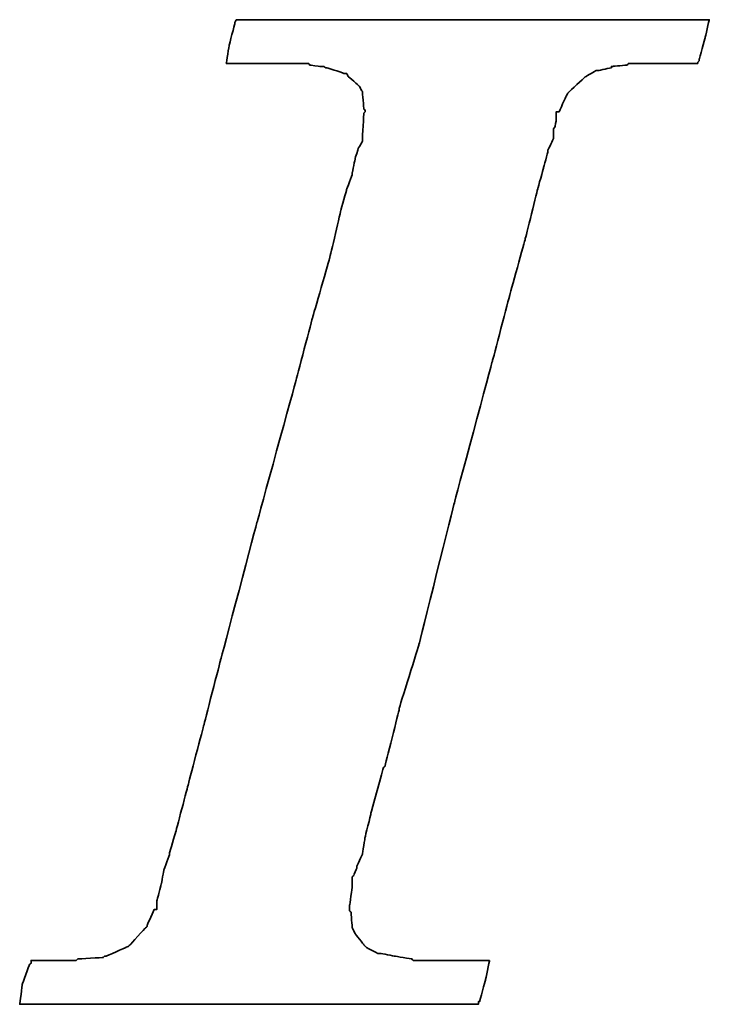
# Model space of a CAD drawing. Header units: millimetres. Extents: x -212 to 3135, y -1694 to 860.
# Tile 172 of 256: x 58.69 to 61.57, y -894.16 to -890.05. Entities that reach past the tile are written whole.
import ezdxf

# ---------------------------------------------------------------- set-up
doc = ezdxf.new("R2010")
doc.units = ezdxf.units.MM
doc.layers.add('DIM', color=4, linetype='CONTINUOUS')
doc.layers.add('layer 1', color=7, linetype='CONTINUOUS')

# ---------------------------------------------------------------- blocks, each defined once
blk = doc.blocks.new('TBI MOTION logo(完整正式版)')
at = {"layer": 'layer 1', "color": 22, "lineweight": 35}
blk.add_open_spline([(-40.59125, -7.94375), (-40.59125, -7.94375), (-40.97375, -7.94375), (-40.97375, -7.94375), (-40.97375, -7.94375), (-40.97375, -7.94375), (-41.38125, -7.94375), (-41.38125, -7.94375), (-41.38125, -7.94375), (-41.38125, -7.94375), (-41.54875, -7.94375), (-41.54875, -7.94375), (-41.54875, -7.94375), (-41.54875, -7.94375), (-41.59875, -7.94375), (-41.59875, -7.94375), (-41.59875, -7.94375), (-41.59875, -7.94375), (-41.88375, -7.94375), (-41.88375, -7.94375), (-41.88375, -7.94375), (-41.88375, -7.94375), (-41.90875, -7.91875), (-41.90875, -7.91875), (-41.90875, -7.91875), (-41.90875, -7.91875), (-42.19875, -7.87125), (-42.19875, -7.87125), (-42.19875, -7.87125), (-42.19875, -7.87125), (-42.43875, -7.82375), (-42.43875, -7.82375), (-42.43875, -7.82375), (-42.43875, -7.82375), (-42.45875, -7.82375), (-42.45875, -7.82375), (-42.45875, -7.82375), (-42.45875, -7.82375), (-42.48625, -7.82375), (-42.48625, -7.82375), (-42.48625, -7.82375), (-42.48625, -7.82375), (-42.67625, -7.72375), (-42.67625, -7.72375), (-42.67625, -7.72375), (-42.67625, -7.72375), (-42.70125, -7.70375), (-42.70125, -7.70375), (-42.70125, -7.70375), (-42.70125, -7.70375), (-42.72375, -7.67875), (-42.72375, -7.67875), (-42.72375, -7.67875), (-42.72375, -7.67875), (-42.86875, -7.48875), (-42.86875, -7.48875), (-42.86875, -7.48875), (-42.86875, -7.48875), (-42.89375, -7.43875), (-42.89375, -7.43875), (-42.89375, -7.43875), (-42.89375, -7.43875), (-42.91875, -7.38875), (-42.91875, -7.38875), (-42.91875, -7.38875), (-42.91875, -7.38875), (-42.93875, -7.12875), (-42.93875, -7.12875), (-42.93875, -7.12875), (-42.93875, -7.12875), (-42.96375, -7.10375), (-42.96375, -7.10375), (-42.96375, -7.10375), (-42.96375, -7.10375), (-42.96375, -7.05375), (-42.96375, -7.05375), (-42.96375, -7.05375), (-42.96375, -7.05375), (-42.96375, -7.00875), (-42.96375, -7.00875), (-42.96375, -7.00875), (-42.96375, -7.00875), (-42.91875, -6.69625), (-42.91875, -6.69625), (-42.91875, -6.69625), (-42.91875, -6.69625), (-42.91875, -6.62375), (-42.91875, -6.62375), (-42.91875, -6.62375), (-42.91875, -6.62375), (-42.91875, -6.59625), (-42.91875, -6.59625), (-42.91875, -6.59625), (-42.91875, -6.59625), (-42.91875, -6.57375), (-42.91875, -6.57375), (-42.91875, -6.57375), (-42.91875, -6.57375), (-42.91875, -6.52875), (-42.91875, -6.52875), (-42.91875, -6.52875), (-42.91875, -6.52875), (-42.89375, -6.50375), (-42.89375, -6.50375), (-42.89375, -6.50375), (-42.89375, -6.50375), (-42.84375, -6.38375), (-42.84375, -6.38375), (-42.84375, -6.38375), (-42.84375, -6.38375), (-42.84375, -6.35875), (-42.84375, -6.35875), (-42.84375, -6.35875), (-42.84375, -6.35875), (-42.74625, -6.14375), (-42.74625, -6.14375), (-42.74625, -6.14375), (-42.74625, -6.14375), (-42.70125, -5.85375), (-42.70125, -5.85375), (-42.70125, -5.85375), (-42.70125, -5.85375), (-42.60375, -5.47125), (-42.60375, -5.47125), (-42.60375, -5.47125), (-42.60375, -5.47125), (-42.60375, -5.44875), (-42.60375, -5.44875), (-42.60375, -5.44875), (-42.60375, -5.44875), (-42.38875, -4.67875), (-42.38875, -4.67875), (-42.38875, -4.67875), (-42.38875, -4.67875), (-42.36375, -4.65375), (-42.36375, -4.65375), (-42.36375, -4.65375), (-42.36375, -4.65375), (-42.12375, -3.69625), (-42.12375, -3.69625), (-42.12375, -3.69625), (-42.12375, -3.69625), (-42.12375, -3.67374), (-42.12375, -3.67374), (-42.12375, -3.67374), (-42.12375, -3.67374), (-41.78875, -2.59374), (-41.78875, -2.59374), (-41.78875, -2.59374), (-41.78875, -2.59374), (-41.18875, -0.19375), (-41.18875, -0.19375), (-41.18875, -0.19375), (-41.18875, -0.19375), (-40.54375, 2.20624), (-40.54375, 2.20624), (-40.54375, 2.20624), (-40.54375, 2.20624), (-40.25375, 3.30875), (-40.25375, 3.30875), (-40.25375, 3.30875), (-40.25375, 3.30875), (-39.98875, 4.27125), (-39.98875, 4.27125), (-39.98875, 4.27125), (-39.98875, 4.27125), (-39.77375, 5.13125), (-39.77375, 5.13125), (-39.77375, 5.13125), (-39.77375, 5.13125), (-39.67875, 5.47125), (-39.67875, 5.47125), (-39.67875, 5.47125), (-39.67875, 5.47125), (-39.60375, 5.75625), (-39.60375, 5.75625), (-39.60375, 5.75625), (-39.60375, 5.75625), (-39.60375, 5.78125), (-39.60375, 5.78125), (-39.60375, 5.78125), (-39.60375, 5.78125), (-39.50875, 5.97125), (-39.50875, 5.97125), (-39.50875, 5.97125), (-39.50875, 5.97125), (-39.50875, 6.13875), (-39.50875, 6.13875), (-39.50875, 6.13875), (-39.50875, 6.13875), (-39.48625, 6.16625), (-39.48625, 6.16625), (-39.48625, 6.16625), (-39.48625, 6.16625), (-39.46125, 6.28625), (-39.46125, 6.28625), (-39.46125, 6.28625), (-39.46125, 6.28625), (-39.46125, 6.42625), (-39.46125, 6.42625), (-39.46125, 6.42625), (-39.46125, 6.42625), (-39.41375, 6.42625), (-39.41375, 6.42625), (-39.41375, 6.42625), (-39.41375, 6.42625), (-39.29375, 6.69125), (-39.29375, 6.69125), (-39.29375, 6.69125), (-39.29375, 6.69125), (-39.26875, 6.74125), (-39.26875, 6.74125), (-39.26875, 6.74125), (-39.26875, 6.74125), (-39.24375, 6.76625), (-39.24375, 6.76625), (-39.24375, 6.76625), (-39.24375, 6.76625), (-38.98375, 7.00624), (-38.98375, 7.00624), (-38.98375, 7.00624), (-38.98375, 7.00624), (-38.95625, 7.02624), (-38.95625, 7.02624), (-38.95625, 7.02624), (-38.95625, 7.02624), (-38.78875, 7.12624), (-38.78875, 7.12624), (-38.78875, 7.12624), (-38.78875, 7.12624), (-38.76375, 7.12624), (-38.76375, 7.12624), (-38.76375, 7.12624), (-38.76375, 7.12624), (-38.74375, 7.12624), (-38.74375, 7.12624), (-38.74375, 7.12624), (-38.74375, 7.12624), (-38.52875, 7.17125), (-38.52875, 7.17125), (-38.52875, 7.17125), (-38.52875, 7.17125), (-38.52875, 7.19624), (-38.52875, 7.19624), (-38.52875, 7.19624), (-38.52875, 7.19624), (-38.50375, 7.19624), (-38.50375, 7.19624), (-38.50375, 7.19624), (-38.50375, 7.19624), (-38.26125, 7.21875), (-38.26125, 7.21875), (-38.26125, 7.21875), (-38.26125, 7.21875), (-38.23875, 7.24624), (-38.23875, 7.24624), (-38.23875, 7.24624), (-38.23875, 7.24624), (-38.21625, 7.24624), (-38.21625, 7.24624), (-38.21625, 7.24624), (-38.21625, 7.24624), (-38.18875, 7.24624), (-38.18875, 7.24624), (-38.18875, 7.24624), (-38.18875, 7.24624), (-37.90375, 7.24624), (-37.90375, 7.24624), (-37.90375, 7.24624), (-37.90375, 7.24624), (-37.85375, 7.24624), (-37.85375, 7.24624), (-37.85375, 7.24624), (-37.85375, 7.24624), (-37.75875, 7.24624), (-37.75875, 7.24624), (-37.75875, 7.24624), (-37.75875, 7.24624), (-37.42375, 7.24624), (-37.42375, 7.24624), (-37.42375, 7.24624), (-37.42375, 7.24624), (-37.08875, 7.24624), (-37.08875, 7.24624), (-37.08875, 7.24624), (-37.08875, 7.24624), (-37.06375, 7.24624), (-37.06375, 7.24624), (-37.06375, 7.24624), (-37.06375, 7.24624), (-37.06375, 7.26624), (-37.06375, 7.26624), (-37.06375, 7.26624), (-37.06375, 7.26624), (-37.03875, 7.29125), (-37.03875, 7.29125), (-37.03875, 7.29125), (-37.03875, 7.29125), (-37.03875, 7.31625), (-37.03875, 7.31625), (-37.03875, 7.31625), (-37.03875, 7.31625), (-36.94125, 7.67625), (-36.94125, 7.67625), (-36.94125, 7.67625), (-36.94125, 7.67625), (-36.86875, 7.98625), (-36.86875, 7.98625), (-36.86875, 7.98625), (-36.86875, 7.98625), (-36.98875, 7.98625), (-36.98875, 7.98625), (-36.98875, 7.98625), (-36.98875, 7.98625), (-37.42375, 7.98625), (-37.42375, 7.98625), (-37.42375, 7.98625), (-37.42375, 7.98625), (-37.94875, 7.98625), (-37.94875, 7.98625), (-37.94875, 7.98625), (-37.94875, 7.98625), (-38.57375, 7.98625), (-38.57375, 7.98625), (-38.57375, 7.98625), (-38.57375, 7.98625), (-39.29375, 7.98625), (-39.29375, 7.98625), (-39.29375, 7.98625), (-39.29375, 7.98625), (-40.82875, 7.98625), (-40.82875, 7.98625), (-40.82875, 7.98625), (-40.82875, 7.98625), (-42.36375, 7.98625), (-42.36375, 7.98625), (-42.36375, 7.98625), (-42.36375, 7.98625), (-43.08375, 7.98625), (-43.08375, 7.98625), (-43.08375, 7.98625), (-43.08375, 7.98625), (-43.70875, 7.98625), (-43.70875, 7.98625), (-43.70875, 7.98625), (-43.70875, 7.98625), (-44.23375, 7.98625), (-44.23375, 7.98625), (-44.23375, 7.98625), (-44.23375, 7.98625), (-44.66875, 7.98625), (-44.66875, 7.98625), (-44.66875, 7.98625), (-44.66875, 7.98625), (-44.88375, 7.98625), (-44.88375, 7.98625), (-44.88375, 7.98625), (-44.88375, 7.98625), (-44.90875, 7.94125), (-44.90875, 7.94125), (-44.90875, 7.94125), (-44.90875, 7.94125), (-44.90875, 7.91625), (-44.90875, 7.91625), (-44.90875, 7.91625), (-44.90875, 7.91625), (-45.00375, 7.55625), (-45.00375, 7.55625), (-45.00375, 7.55625), (-45.00375, 7.55625), (-45.05375, 7.24624), (-45.05375, 7.24624), (-45.05375, 7.24624), (-45.05375, 7.24624), (-44.61875, 7.24624), (-44.61875, 7.24624), (-44.61875, 7.24624), (-44.61875, 7.24624), (-44.11375, 7.24624), (-44.11375, 7.24624), (-44.11375, 7.24624), (-44.11375, 7.24624), (-43.99375, 7.24624), (-43.99375, 7.24624), (-43.99375, 7.24624), (-43.99375, 7.24624), (-43.94625, 7.24624), (-43.94625, 7.24624), (-43.94625, 7.24624), (-43.94625, 7.24624), (-43.92374, 7.24624), (-43.92374, 7.24624), (-43.92374, 7.24624), (-43.92374, 7.24624), (-43.65875, 7.24624), (-43.65875, 7.24624), (-43.65875, 7.24624), (-43.65875, 7.24624), (-43.63875, 7.21875), (-43.63875, 7.21875), (-43.63875, 7.21875), (-43.63875, 7.21875), (-43.46875, 7.19624), (-43.46875, 7.19624), (-43.46875, 7.19624), (-43.46875, 7.19624), (-43.39875, 7.19624), (-43.39875, 7.19624), (-43.39875, 7.19624), (-43.39875, 7.19624), (-43.37125, 7.17125), (-43.37125, 7.17125), (-43.37125, 7.17125), (-43.37125, 7.17125), (-43.34875, 7.17125), (-43.34875, 7.17125), (-43.34875, 7.17125), (-43.34875, 7.17125), (-43.20375, 7.12624), (-43.20375, 7.12624), (-43.20375, 7.12624), (-43.20375, 7.12624), (-43.05875, 7.07624), (-43.05875, 7.07624), (-43.05875, 7.07624), (-43.05875, 7.07624), (-43.01375, 7.07624), (-43.01375, 7.07624), (-43.01375, 7.07624), (-43.01375, 7.07624), (-42.98875, 7.02624), (-42.98875, 7.02624), (-42.98875, 7.02624), (-42.98875, 7.02624), (-42.79875, 6.86125), (-42.79875, 6.86125), (-42.79875, 6.86125), (-42.79875, 6.86125), (-42.77375, 6.81125), (-42.77375, 6.81125), (-42.77375, 6.81125), (-42.77375, 6.81125), (-42.74625, 6.76625), (-42.74625, 6.76625), (-42.74625, 6.76625), (-42.74625, 6.76625), (-42.72375, 6.47625), (-42.72375, 6.47625), (-42.72375, 6.47625), (-42.72375, 6.47625), (-42.70125, 6.45124), (-42.70125, 6.45124), (-42.70125, 6.45124), (-42.70125, 6.45124), (-42.70125, 6.42625), (-42.70125, 6.42625), (-42.70125, 6.42625), (-42.70125, 6.42625), (-42.72375, 6.40625), (-42.72375, 6.40625), (-42.72375, 6.40625), (-42.72375, 6.40625), (-42.74625, 5.97125), (-42.74625, 5.97125), (-42.74625, 5.97125), (-42.74625, 5.97125), (-42.74625, 5.94625), (-42.74625, 5.94625), (-42.74625, 5.94625), (-42.74625, 5.94625), (-42.74625, 5.92625), (-42.74625, 5.92625), (-42.74625, 5.92625), (-42.74625, 5.92625), (-42.77375, 5.87625), (-42.77375, 5.87625), (-42.77375, 5.87625), (-42.77375, 5.87625), (-42.81875, 5.80625), (-42.81875, 5.80625), (-42.81875, 5.80625), (-42.81875, 5.80625), (-42.86875, 5.63625), (-42.86875, 5.63625), (-42.86875, 5.63625), (-42.86875, 5.63625), (-42.91875, 5.39625), (-42.91875, 5.39625), (-42.91875, 5.39625), (-42.91875, 5.39625), (-42.91875, 5.37124), (-42.91875, 5.37124), (-42.91875, 5.37124), (-42.91875, 5.37124), (-43.01375, 5.10874), (-43.01375, 5.10874), (-43.01375, 5.10874), (-43.01375, 5.10874), (-43.10875, 4.77124), (-43.10875, 4.77124), (-43.10875, 4.77124), (-43.10875, 4.77124), (-43.29875, 3.95625), (-43.29875, 3.95625), (-43.29875, 3.95625), (-43.29875, 3.95625), (-43.58875, 2.95125), (-43.58875, 2.95125), (-43.58875, 2.95125), (-43.58875, 2.95125), (-43.87375, 1.87125), (-43.87375, 1.87125), (-43.87375, 1.87125), (-43.87375, 1.87125), (-44.52625, -0.50374), (-44.52625, -0.50374), (-44.52625, -0.50374), (-44.52625, -0.50374), (-45.14875, -2.85375), (-45.14875, -2.85375), (-45.14875, -2.85375), (-45.14875, -2.85375), (-45.43375, -3.95875), (-45.43375, -3.95875), (-45.43375, -3.95875), (-45.43375, -3.95875), (-45.69875, -4.96875), (-45.69875, -4.96875), (-45.69875, -4.96875), (-45.69875, -4.96875), (-45.91375, -5.78375), (-45.91375, -5.78375), (-45.91375, -5.78375), (-45.91375, -5.78375), (-46.01375, -6.11875), (-46.01375, -6.11875), (-46.01375, -6.11875), (-46.01375, -6.11875), (-46.01375, -6.14375), (-46.01375, -6.14375), (-46.01375, -6.14375), (-46.01375, -6.14375), (-46.10875, -6.40875), (-46.10875, -6.40875), (-46.10875, -6.40875), (-46.10875, -6.40875), (-46.15375, -6.64875), (-46.15375, -6.64875), (-46.15375, -6.64875), (-46.15375, -6.64875), (-46.20375, -6.83875), (-46.20375, -6.83875), (-46.20375, -6.83875), (-46.20375, -6.83875), (-46.22875, -6.93375), (-46.22875, -6.93375), (-46.22875, -6.93375), (-46.22875, -6.93375), (-46.22875, -7.07875), (-46.22875, -7.07875), (-46.22875, -7.07875), (-46.22875, -7.07875), (-46.27375, -7.07875), (-46.27375, -7.07875), (-46.27375, -7.07875), (-46.27375, -7.07875), (-46.39375, -7.34375), (-46.39375, -7.34375), (-46.39375, -7.34375), (-46.39375, -7.34375), (-46.39375, -7.36875), (-46.39375, -7.36875), (-46.39375, -7.36875), (-46.39375, -7.36875), (-46.42125, -7.38875), (-46.42125, -7.38875), (-46.42125, -7.38875), (-46.42125, -7.38875), (-46.68375, -7.67875), (-46.68375, -7.67875), (-46.68375, -7.67875), (-46.68375, -7.67875), (-46.70875, -7.70375), (-46.70875, -7.70375), (-46.70875, -7.70375), (-46.70875, -7.70375), (-46.75375, -7.72375), (-46.75375, -7.72375), (-46.75375, -7.72375), (-46.75375, -7.72375), (-47.08875, -7.87125), (-47.08875, -7.87125), (-47.08875, -7.87125), (-47.08875, -7.87125), (-47.11625, -7.87125), (-47.11625, -7.87125), (-47.11625, -7.87125), (-47.11625, -7.87125), (-47.13875, -7.89375), (-47.13875, -7.89375), (-47.13875, -7.89375), (-47.13875, -7.89375), (-47.56875, -7.91875), (-47.56875, -7.91875), (-47.56875, -7.91875), (-47.56875, -7.91875), (-47.59625, -7.94375), (-47.59625, -7.94375), (-47.59625, -7.94375), (-47.59625, -7.94375), (-47.64375, -7.94375), (-47.64375, -7.94375), (-47.64375, -7.94375), (-47.64375, -7.94375), (-47.73625, -7.94375), (-47.73625, -7.94375), (-47.73625, -7.94375), (-47.73625, -7.94375), (-48.07375, -7.94375), (-48.07375, -7.94375), (-48.07375, -7.94375), (-48.07375, -7.94375), (-48.36125, -7.94375), (-48.36125, -7.94375), (-48.36125, -7.94375), (-48.36125, -7.94375), (-48.36125, -7.96625), (-48.36125, -7.96625), (-48.36125, -7.96625), (-48.36125, -7.96625), (-48.36125, -7.99125), (-48.36125, -7.99125), (-48.36125, -7.99125), (-48.36125, -7.99125), (-48.38875, -8.01375), (-48.38875, -8.01375), (-48.38875, -8.01375), (-48.38875, -8.01375), (-48.50875, -8.34875), (-48.50875, -8.34875), (-48.50875, -8.34875), (-48.50875, -8.34875), (-48.55375, -8.68625), (-48.55375, -8.68625), (-48.55375, -8.68625), (-48.55375, -8.68625), (-48.45875, -8.68625), (-48.45875, -8.68625), (-48.45875, -8.68625), (-48.45875, -8.68625), (-48.07375, -8.68625), (-48.07375, -8.68625), (-48.07375, -8.68625), (-48.07375, -8.68625), (-47.52375, -8.68625), (-47.52375, -8.68625), (-47.52375, -8.68625), (-47.52375, -8.68625), (-46.92375, -8.68625), (-46.92375, -8.68625), (-46.92375, -8.68625), (-46.92375, -8.68625), (-46.25375, -8.68625), (-46.25375, -8.68625), (-46.25375, -8.68625), (-46.25375, -8.68625), (-46.20375, -8.68625), (-46.20375, -8.68625), (-46.20375, -8.68625), (-46.20375, -8.68625), (-44.71375, -8.68625), (-44.71375, -8.68625), (-44.71375, -8.68625), (-44.71375, -8.68625), (-43.22875, -8.68625), (-43.22875, -8.68625), (-43.22875, -8.68625), (-43.22875, -8.68625), (-42.55875, -8.68625), (-42.55875, -8.68625), (-42.55875, -8.68625), (-42.55875, -8.68625), (-42.50875, -8.68625), (-42.50875, -8.68625), (-42.50875, -8.68625), (-42.50875, -8.68625), (-41.93375, -8.68625), (-41.93375, -8.68625), (-41.93375, -8.68625), (-41.93375, -8.68625), (-41.38125, -8.68625), (-41.38125, -8.68625), (-41.38125, -8.68625), (-41.38125, -8.68625), (-40.97375, -8.68625), (-40.97375, -8.68625), (-40.97375, -8.68625), (-40.97375, -8.68625), (-40.78125, -8.68625), (-40.78125, -8.68625), (-40.78125, -8.68625), (-40.78125, -8.68625), (-40.78125, -8.63875), (-40.78125, -8.63875), (-40.78125, -8.63875), (-40.78125, -8.63875), (-40.75875, -8.63875), (-40.75875, -8.63875), (-40.75875, -8.63875), (-40.75875, -8.63875), (-40.66375, -8.27875), (-40.66375, -8.27875), (-40.66375, -8.27875), (-40.66375, -8.27875), (-40.59125, -7.94375), (-40.59125, -7.94375)], degree=3, knots=[0, 0, 0, 0, 0.00558659, 0.00558659, 0.00558659, 0.0055866, 0.01117318, 0.01117318, 0.01117318, 0.01117319, 0.01675978, 0.01675978, 0.01675978, 0.01675979, 0.02234637, 0.02234637, 0.02234637, 0.02234638, 0.02793296, 0.02793296, 0.02793296, 0.02793297, 0.03351955, 0.03351955, 0.03351955, 0.03351956, 0.03910615, 0.03910615, 0.03910615, 0.03910616, 0.04469274, 0.04469274, 0.04469274, 0.04469275, 0.05027933, 0.05027933, 0.05027933, 0.05027934, 0.05586592, 0.05586592, 0.05586592, 0.05586593, 0.06145251, 0.06145251, 0.06145251, 0.06145252, 0.06703911, 0.06703911, 0.06703911, 0.06703912, 0.0726257, 0.0726257, 0.0726257, 0.07262571, 0.07821229, 0.07821229, 0.07821229, 0.0782123, 0.08379888, 0.08379888, 0.08379888, 0.08379889, 0.08938547, 0.08938547, 0.08938547, 0.08938548, 0.09497207, 0.09497207, 0.09497207, 0.09497208, 0.10055866, 0.10055866, 0.10055866, 0.10055867, 0.10614525, 0.10614525, 0.10614525, 0.10614526, 0.11173184, 0.11173184, 0.11173184, 0.11173185, 0.11731844, 0.11731844, 0.11731844, 0.11731845, 0.12290503, 0.12290503, 0.12290503, 0.12290504, 0.12849162, 0.12849162, 0.12849162, 0.12849163, 0.13407821, 0.13407821, 0.13407821, 0.13407822, 0.1396648, 0.1396648, 0.1396648, 0.13966481, 0.1452514, 0.1452514, 0.1452514, 0.14525141, 0.15083799, 0.15083799, 0.15083799, 0.150838, 0.15642458, 0.15642458, 0.15642458, 0.15642459, 0.16201117, 0.16201117, 0.16201117, 0.16201118, 0.16759777, 0.16759777, 0.16759777, 0.16759778, 0.17318436, 0.17318436, 0.17318436, 0.17318437, 0.17877095, 0.17877095, 0.17877095, 0.17877096, 0.18435754, 0.18435754, 0.18435754, 0.18435755, 0.18994413, 0.18994413, 0.18994413, 0.18994414, 0.19553073, 0.19553073, 0.19553073, 0.19553074, 0.20111732, 0.20111732, 0.20111732, 0.20111733, 0.20670391, 0.20670391, 0.20670391, 0.20670392, 0.2122905, 0.2122905, 0.2122905, 0.21229051, 0.21787709, 0.21787709, 0.21787709, 0.2178771, 0.22346369, 0.22346369, 0.22346369, 0.2234637, 0.22905028, 0.22905028, 0.22905028, 0.22905029, 0.23463687, 0.23463687, 0.23463687, 0.23463688, 0.24022346, 0.24022346, 0.24022346, 0.24022347, 0.24581006, 0.24581006, 0.24581006, 0.24581007, 0.25139665, 0.25139665, 0.25139665, 0.25139666, 0.25698324, 0.25698324, 0.25698324, 0.25698325, 0.26256983, 0.26256983, 0.26256983, 0.26256984, 0.26815642, 0.26815642, 0.26815642, 0.26815643, 0.27374302, 0.27374302, 0.27374302, 0.27374303, 0.27932961, 0.27932961, 0.27932961, 0.27932962, 0.2849162, 0.2849162, 0.2849162, 0.28491621, 0.29050279, 0.29050279, 0.29050279, 0.2905028, 0.29608939, 0.29608939, 0.29608939, 0.2960894, 0.30167598, 0.30167598, 0.30167598, 0.30167599, 0.30726257, 0.30726257, 0.30726257, 0.30726258, 0.31284916, 0.31284916, 0.31284916, 0.31284917, 0.31843575, 0.31843575, 0.31843575, 0.31843576, 0.32402235, 0.32402235, 0.32402235, 0.32402236, 0.32960894, 0.32960894, 0.32960894, 0.32960895, 0.33519553, 0.33519553, 0.33519553, 0.33519554, 0.34078212, 0.34078212, 0.34078212, 0.34078213, 0.34636872, 0.34636872, 0.34636872, 0.34636873, 0.35195531, 0.35195531, 0.35195531, 0.35195532, 0.3575419, 0.3575419, 0.3575419, 0.35754191, 0.36312849, 0.36312849, 0.36312849, 0.3631285, 0.36871508, 0.36871508, 0.36871508, 0.36871509, 0.37430168, 0.37430168, 0.37430168, 0.37430169, 0.37988827, 0.37988827, 0.37988827, 0.37988828, 0.38547486, 0.38547486, 0.38547486, 0.38547487, 0.39106145, 0.39106145, 0.39106145, 0.39106146, 0.39664804, 0.39664804, 0.39664804, 0.39664805, 0.40223464, 0.40223464, 0.40223464, 0.40223465, 0.40782123, 0.40782123, 0.40782123, 0.40782124, 0.41340782, 0.41340782, 0.41340782, 0.41340783, 0.41899441, 0.41899441, 0.41899441, 0.41899442, 0.42458101, 0.42458101, 0.42458101, 0.42458102, 0.4301676, 0.4301676, 0.4301676, 0.43016761, 0.43575419, 0.43575419, 0.43575419, 0.4357542, 0.44134078, 0.44134078, 0.44134078, 0.44134079, 0.44692737, 0.44692737, 0.44692737, 0.44692738, 0.45251397, 0.45251397, 0.45251397, 0.45251398, 0.45810056, 0.45810056, 0.45810056, 0.45810057, 0.46368715, 0.46368715, 0.46368715, 0.46368716, 0.46927374, 0.46927374, 0.46927374, 0.46927375, 0.47486034, 0.47486034, 0.47486034, 0.47486035, 0.48044693, 0.48044693, 0.48044693, 0.48044694, 0.48603352, 0.48603352, 0.48603352, 0.48603353, 0.49162011, 0.49162011, 0.49162011, 0.49162012, 0.4972067, 0.4972067, 0.4972067, 0.49720671, 0.5027933, 0.5027933, 0.5027933, 0.50279331, 0.50837989, 0.50837989, 0.50837989, 0.5083799, 0.51396648, 0.51396648, 0.51396648, 0.51396649, 0.51955307, 0.51955307, 0.51955307, 0.51955308, 0.52513966, 0.52513966, 0.52513966, 0.52513967, 0.53072626, 0.53072626, 0.53072626, 0.53072627, 0.53631285, 0.53631285, 0.53631285, 0.53631286, 0.54189944, 0.54189944, 0.54189944, 0.54189945, 0.54748603, 0.54748603, 0.54748603, 0.54748604, 0.55307263, 0.55307263, 0.55307263, 0.55307264, 0.55865922, 0.55865922, 0.55865922, 0.55865923, 0.56424581, 0.56424581, 0.56424581, 0.56424582, 0.5698324, 0.5698324, 0.5698324, 0.56983241, 0.57541899, 0.57541899, 0.57541899, 0.575419, 0.58100559, 0.58100559, 0.58100559, 0.5810056, 0.58659218, 0.58659218, 0.58659218, 0.58659219, 0.59217877, 0.59217877, 0.59217877, 0.59217878, 0.59776536, 0.59776536, 0.59776536, 0.59776537, 0.60335196, 0.60335196, 0.60335196, 0.60335197, 0.60893855, 0.60893855, 0.60893855, 0.60893856, 0.61452514, 0.61452514, 0.61452514, 0.61452515, 0.62011173, 0.62011173, 0.62011173, 0.62011174, 0.62569832, 0.62569832, 0.62569832, 0.62569833, 0.63128492, 0.63128492, 0.63128492, 0.63128493, 0.63687151, 0.63687151, 0.63687151, 0.63687152, 0.6424581, 0.6424581, 0.6424581, 0.64245811, 0.64804469, 0.64804469, 0.64804469, 0.6480447, 0.65363128, 0.65363128, 0.65363128, 0.65363129, 0.65921788, 0.65921788, 0.65921788, 0.65921789, 0.66480447, 0.66480447, 0.66480447, 0.66480448, 0.67039106, 0.67039106, 0.67039106, 0.67039107, 0.67597765, 0.67597765, 0.67597765, 0.67597766, 0.68156425, 0.68156425, 0.68156425, 0.68156426, 0.68715084, 0.68715084, 0.68715084, 0.68715085, 0.69273743, 0.69273743, 0.69273743, 0.69273744, 0.69832402, 0.69832402, 0.69832402, 0.69832403, 0.70391061, 0.70391061, 0.70391061, 0.70391062, 0.70949721, 0.70949721, 0.70949721, 0.70949722, 0.7150838, 0.7150838, 0.7150838, 0.71508381, 0.72067039, 0.72067039, 0.72067039, 0.7206704, 0.72625698, 0.72625698, 0.72625698, 0.72625699, 0.73184358, 0.73184358, 0.73184358, 0.73184359, 0.73743017, 0.73743017, 0.73743017, 0.73743018, 0.74301676, 0.74301676, 0.74301676, 0.74301677, 0.74860335, 0.74860335, 0.74860335, 0.74860336, 0.75418994, 0.75418994, 0.75418994, 0.75418995, 0.75977654, 0.75977654, 0.75977654, 0.75977655, 0.76536313, 0.76536313, 0.76536313, 0.76536314, 0.77094972, 0.77094972, 0.77094972, 0.77094973, 0.77653631, 0.77653631, 0.77653631, 0.77653632, 0.78212291, 0.78212291, 0.78212291, 0.78212292, 0.7877095, 0.7877095, 0.7877095, 0.78770951, 0.79329609, 0.79329609, 0.79329609, 0.7932961, 0.79888268, 0.79888268, 0.79888268, 0.79888269, 0.80446927, 0.80446927, 0.80446927, 0.80446928, 0.81005587, 0.81005587, 0.81005587, 0.81005588, 0.81564246, 0.81564246, 0.81564246, 0.81564247, 0.82122905, 0.82122905, 0.82122905, 0.82122906, 0.82681564, 0.82681564, 0.82681564, 0.82681565, 0.83240223, 0.83240223, 0.83240223, 0.83240224, 0.83798883, 0.83798883, 0.83798883, 0.83798884, 0.84357542, 0.84357542, 0.84357542, 0.84357543, 0.84916201, 0.84916201, 0.84916201, 0.84916202, 0.8547486, 0.8547486, 0.8547486, 0.85474861, 0.8603352, 0.8603352, 0.8603352, 0.86033521, 0.86592179, 0.86592179, 0.86592179, 0.8659218, 0.87150838, 0.87150838, 0.87150838, 0.87150839, 0.87709497, 0.87709497, 0.87709497, 0.87709498, 0.88268156, 0.88268156, 0.88268156, 0.88268157, 0.88826816, 0.88826816, 0.88826816, 0.88826817, 0.89385475, 0.89385475, 0.89385475, 0.89385476, 0.89944134, 0.89944134, 0.89944134, 0.89944135, 0.90502793, 0.90502793, 0.90502793, 0.90502794, 0.91061453, 0.91061453, 0.91061453, 0.91061454, 0.91620112, 0.91620112, 0.91620112, 0.91620113, 0.92178771, 0.92178771, 0.92178771, 0.92178772, 0.9273743, 0.9273743, 0.9273743, 0.92737431, 0.93296089, 0.93296089, 0.93296089, 0.9329609, 0.93854749, 0.93854749, 0.93854749, 0.9385475, 0.94413408, 0.94413408, 0.94413408, 0.94413409, 0.94972067, 0.94972067, 0.94972067, 0.94972068, 0.95530726, 0.95530726, 0.95530726, 0.95530727, 0.96089385, 0.96089385, 0.96089385, 0.96089386, 0.96648045, 0.96648045, 0.96648045, 0.96648046, 0.97206704, 0.97206704, 0.97206704, 0.97206705, 0.97765363, 0.97765363, 0.97765363, 0.97765364, 0.98324022, 0.98324022, 0.98324022, 0.98324023, 0.98882682, 0.98882682, 0.98882682, 0.98882683, 0.99441341, 0.99441341, 0.99441341, 0.99441342, 1, 1, 1, 1], dxfattribs=at)

msp = doc.modelspace()

# ---------------------------------------------------------------- block references
at = {"layer": 'DIM', "color": 7, "xscale": 0.246592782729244, "yscale": 0.246592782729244, "zscale": 0.246592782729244}
msp.add_blockref('TBI MOTION logo(完整正式版)', (70.6659, -892.0172), dxfattribs=at)

doc.saveas('drawing.dxf')
